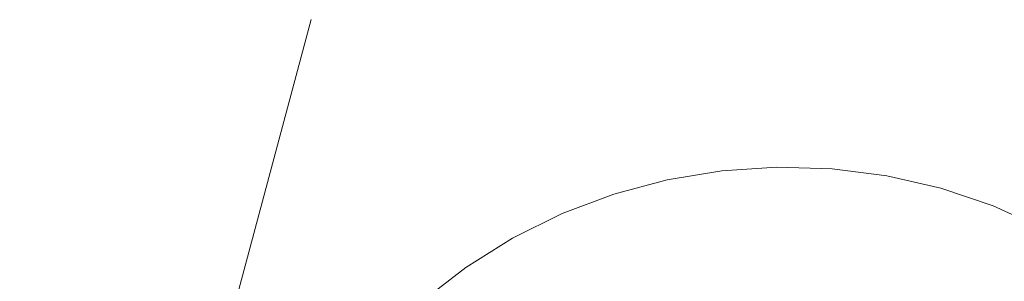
# Model space of a CAD drawing. Header units: millimetres. Extents: x -62314 to 79800, y -34032 to 28340.
# Tile 62 of 85: x 48180 to 49492, y -23766 to -23417. Entities that reach past the tile are written whole.
import ezdxf
from ezdxf.enums import TextEntityAlignment as Align

# ---------------------------------------------------------------- set-up
doc = ezdxf.new("R2010")
doc.units = ezdxf.units.MM
doc.header["$LTSCALE"] = 508
for name, color, linetype, lineweight in [('(00) tekening-verwijzing', 33, 'Fence_Line', 0), ('(00) tekst-tekening verwijzing', 8, 'Continuous', 0), ('None', 7, 'Continuous', 0)]:
    doc.layers.add(name, color=color, linetype=linetype, lineweight=lineweight)
doc.styles.add('Arial Bold (bold)', font='Arial Bold')
doc.linetypes.add('Fence_Line', pattern='A,0,[1,Fence_Line.shx,S=0.19685,R=0,X=0,Y=-0.441942],-5', length=5)

# ---------------------------------------------------------------- blocks, each defined once
blk = doc.blocks.new('Group-174-1')
at = {"layer": '(00) tekening-verwijzing', "color": 7, "linetype": 'Continuous', "lineweight": 0, "flags": 128}
blk.add_lwpolyline([(-685.9, 507.4), (-641.2, 565.9), (-591, 619.7), (-535.7, 668.3), (-476, 711.2), (-412.3, 748.1), (-345.3, 778.6), (-275.6, 802.3), (-204, 819.2), (-131, 828.9), (-57.4, 831.4), (16, 826.7), (88.7, 814.8)], dxfattribs=at)
at = {"layer": '(00) tekst-tekening verwijzing', "color": 17, "style": 'Arial Bold (bold)'}
blk.add_attdef('det._verw.', text='', height=176, dxfattribs=at).set_placement((681, -667.6), align=Align.BOTTOM_LEFT)
blk = doc.blocks.new('00-detail aanduiding')
at = {"layer": 'None', "color": 17, "transparency": 33554687}
blk.add_blockref('Group-174-1', (0, 0), dxfattribs=at)
at = {"layer": 'None', "color": 0, "flags": 1}
blk.add_attdef('det._verw.', (-818.6, -668.5), '', height=0.18, dxfattribs=at)
blk = doc.blocks.new('Group-175-1')
at = {"layer": '(00) tekening-verwijzing', "color": 7, "linetype": 'Continuous', "lineweight": 0, "transparency": 33554687}
blk.add_line((-115215.5, -67180.8), (-114827.3, -65731.9), dxfattribs=at)
at = {"layer": 'None', "color": 17, "transparency": 33554687, "rotation": 344.9980105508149}
blk.add_blockref('00-detail aanduiding', (-114148.5, -66774.6), dxfattribs=at)

msp = doc.modelspace()

# ---------------------------------------------------------------- block references
at = {"layer": 'None', "color": 17, "transparency": 33554687}
msp.add_blockref('Group-175-1', (163395.98, 42314.6), dxfattribs=at)

doc.saveas('drawing.dxf')
